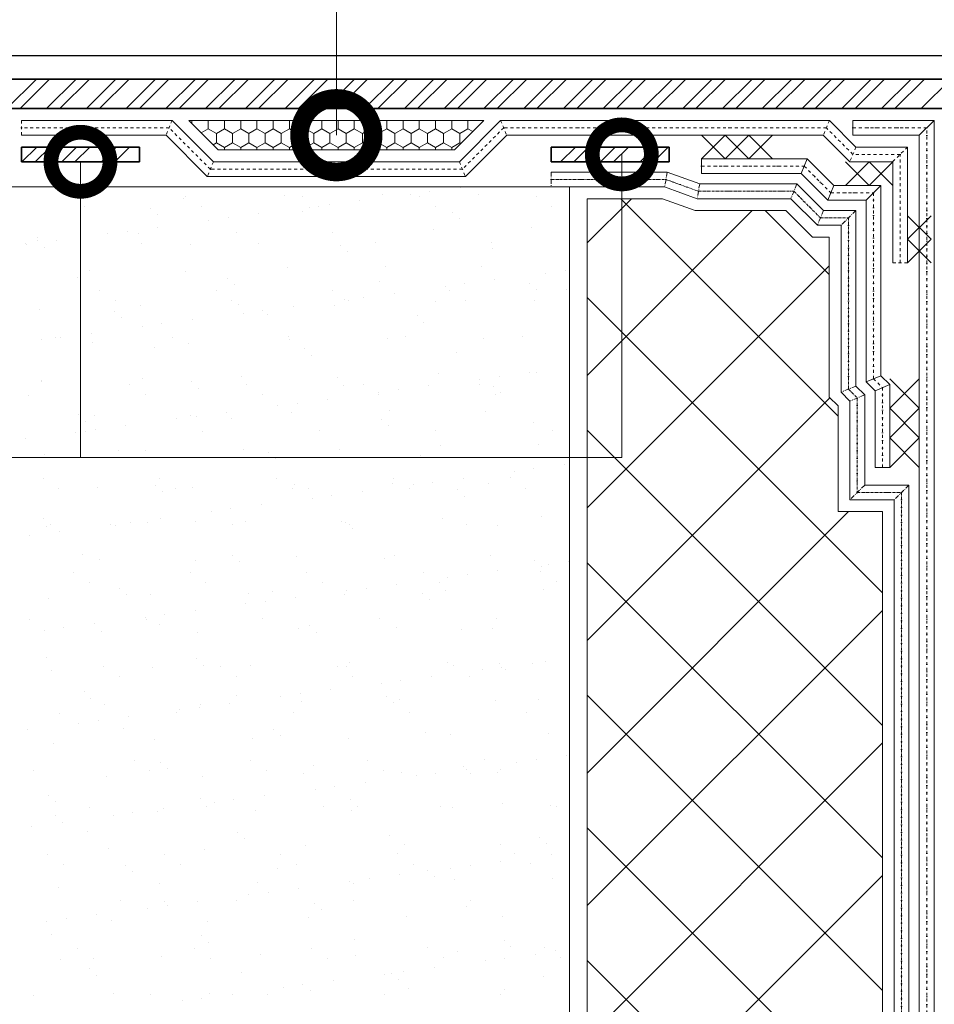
# Model space of a CAD drawing. Header units: millimetres. Extents: x 0 to 21000, y 0 to 14850.
# Tile 4 of 56: x 3654 to 5203, y 1669 to 3337. Entities that reach past the tile are written whole.
import ezdxf

# ---------------------------------------------------------------- set-up
doc = ezdxf.new("R2010")
doc.units = ezdxf.units.MM
for name, pattern in [('пунктирнаяX2', [12.7, 0, -12.7]), ('Штрих-пунктирная', [20, 7.5, -2, 1, -2, 7.5]), ('штриховая 50', [1, 0.5, -0.5])]:
    doc.linetypes.add(name, pattern=pattern)
doc.layers.add('TN-АННОТАЦИИ', color=7, linetype='Continuous', lineweight=20, true_color=0x000000)
doc.layers.add('Штрих Пена Монтажная', color=7, linetype='Continuous', lineweight=15, true_color=0xff7c1c)
for name, color, linetype, lineweight in [('TN-Геотекстиль иглопробивной', 252, 'Штрих-пунктирная', 9), ('TN-ГИДРОИЗОЛЯЦИЯ БИТУМАЯ нижняя', 173, 'Continuous', 9), ('TN-ГИДРОИЗОЛЯЦИЯ УСИЛЕНИЕ', 1, 'Continuous', 9), ('TN-МЕТАЛЛ КОНСТРУКЦИИ', 162, 'Continuous', 35)]:
    doc.layers.add(name, color=color, linetype=linetype, lineweight=lineweight)

msp = doc.modelspace()

# ---------------------------------------------------------------- linework, layer by layer
at = {"color": 7, "lineweight": 30, "ltscale": 3}
msp.add_line((2073.2, 3276.4), (7568.3, 3276.4), dxfattribs=at)
at = {"color": 7}
for p, q in [((4848.8, 3101.4), (4808.8, 3141.4)), ((4808.8, 3101.4), (4848.8, 3141.4)), ((4888.8, 3101.4), (4848.8, 3141.4)), ((4848.8, 3101.4), (4888.8, 3141.4)), ((4888.8, 3101.4), (4928.8, 3141.4)), ((4928.8, 3101.4), (4888.8, 3141.4)), ((5092.7, 3056.4), (5052.7, 3096.4)), ((5052.7, 3056.4), (5092.7, 3096.4)), ((5092.7, 3056.4), (5132.7, 3096.4)), ((5132.7, 3056.4), (5092.7, 3096.4)), ((5197.7, 2965.1), (5157.7, 3005.1)), ((5197.7, 3005.1), (5157.7, 2965.1)), ((5197.7, 2965.1), (5157.7, 2925.1)), ((5197.7, 2925.1), (5157.7, 2965.1)), ((5177.7, 2678.9), (5127.7, 2728.9)), ((5177.7, 2728.9), (5127.7, 2678.9)), ((5177.7, 2678.9), (5127.7, 2628.9)), ((5177.7, 2628.9), (5127.7, 2678.9)), ((5177.7, 2628.9), (5127.7, 2578.9)), ((5177.7, 2578.9), (5127.7, 2628.9))]:
    msp.add_line(p, q, dxfattribs=at)
at = {"color": 7, "lineweight": 15}
for p, q in [((4585.2, 3053.9), (3628.8, 3053.9)), ((4585.2, 904.2), (4585.2, 3053.9))]:
    msp.add_line(p, q, dxfattribs=at)
at = {"color": 7, "linetype": 'Continuous', "lineweight": 9, "transparency": 33554687}
for p, q in [((4400.4, 3053), (4400.4, 3053)), ((3737.4, 3036.9), (3737.4, 3036.9)), ((3935.1, 3037.2), (3935.1, 3037.2)), ((4102.7, 3039.6), (4102.7, 3039.6)), ((4132.9, 3037.6), (4132.9, 3037.6)), ((4268.9, 3041.7), (4268.9, 3041.7)), ((4315.7, 3041.8), (4315.7, 3041.8)), ((4330.6, 3037.9), (4330.6, 3037.9)), ((4348.8, 3046.2), (4348.8, 3046.2)), ((4431.4, 3041), (4431.4, 3041)), ((4528.4, 3038.3), (4528.4, 3038.3)), ((3764.2, 3019.8), (3764.2, 3019.8)), ((3768.8, 3034.2), (3768.8, 3034.2)), ((3931.2, 3033.4), (3931.2, 3033.4)), ((3961.9, 3020.2), (3961.9, 3020.2)), ((4144.8, 3019.3), (4144.8, 3019.3)), ((4159.7, 3020.5), (4159.7, 3020.5)), ((4177.8, 3023.7), (4177.8, 3023.7)), ((4229.5, 3030.5), (4229.5, 3030.5)), ((4357.4, 3020.9), (4357.4, 3020.9)), ((4555.2, 3021.2), (4555.2, 3021.2)), ((3875.6, 3018), (3875.6, 3018)), ((3887.3, 3007.3), (3887.3, 3007.3)), ((4058.5, 3008), (4058.5, 3008)), ((4133.5, 3012.4), (4133.5, 3012.4)), ((4387.6, 3010.2), (4387.6, 3010.2)), ((3887.6, 2985.5), (3887.6, 2985.5)), ((3973.9, 2996.8), (3973.9, 2996.8)), ((4006.9, 3001.2), (4006.9, 3001.2)), ((4399.3, 2999.5), (4399.3, 2999.5)), ((3683.1, 2968.5), (3683.1, 2968.5)), ((3802.9, 2974.3), (3802.9, 2974.3)), ((3836, 2978.7), (3836, 2978.7)), ((3854.6, 2974.7), (3854.6, 2974.7)), ((4020.9, 2976.8), (4020.9, 2976.8)), ((4183.3, 2976), (4183.3, 2976)), ((4354.8, 2982.2), (4354.8, 2982.2)), ((4521, 2984.3), (4521, 2984.3)), ((3662.8, 2958), (3662.8, 2958)), ((3665.1, 2956.2), (3665.1, 2956.2)), ((3684.7, 2962.3), (3684.7, 2962.3)), ((3696.5, 2951.5), (3696.5, 2951.5)), ((3716.7, 2963), (3716.7, 2963)), ((3860.6, 2958.4), (3860.6, 2958.4)), ((3942.6, 2956.6), (3942.6, 2956.6)), ((4058.3, 2958.8), (4058.3, 2958.8)), ((4196.7, 2954.5), (4196.7, 2954.5)), ((4256.1, 2959.1), (4256.1, 2959.1)), ((4453.8, 2959.5), (4453.8, 2959.5)), ((4208.4, 2943.7), (4208.4, 2943.7)), ((4454.5, 2948.8), (4454.5, 2948.8)), ((4272.9, 2919.4), (4272.9, 2919.4)), ((4435.4, 2918.6), (4435.4, 2918.6)), ((3772.8, 2911.9), (3772.8, 2911.9)), ((3935.2, 2911.1), (3935.2, 2911.1)), ((4106.7, 2917.3), (4106.7, 2917.3)), ((4545.2, 2907.6), (4545.2, 2907.6)), ((4578.2, 2912), (4578.2, 2912)), ((3751.7, 2900.9), (3751.7, 2900.9)), ((4005.8, 2898.7), (4005.8, 2898.7)), ((4017.5, 2888), (4017.5, 2888)), ((4263.6, 2893.1), (4263.6, 2893.1)), ((4374.3, 2885.1), (4374.3, 2885.1)), ((4407.3, 2889.5), (4407.3, 2889.5)), ((4458.9, 2896.3), (4458.9, 2896.3)), ((4517.7, 2890.9), (4517.7, 2890.9)), ((3788.7, 2877.9), (3788.7, 2877.9)), ((3986.4, 2878.2), (3986.4, 2878.2)), ((4184.2, 2878.6), (4184.2, 2878.6)), ((4288, 2873.8), (4288, 2873.8)), ((4381.9, 2878.9), (4381.9, 2878.9)), ((4529.4, 2880.2), (4529.4, 2880.2)), ((4579.7, 2879.3), (4579.7, 2879.3)), ((3815.5, 2860.8), (3815.5, 2860.8)), ((3858.6, 2852.3), (3858.6, 2852.3)), ((4013.2, 2861.2), (4013.2, 2861.2)), ((4024.9, 2854.5), (4024.9, 2854.5)), ((4187.3, 2853.7), (4187.3, 2853.7)), ((4203.3, 2862.6), (4203.3, 2862.6)), ((4211, 2861.5), (4211, 2861.5)), ((4236.4, 2867), (4236.4, 2867)), ((4358.8, 2859.9), (4358.8, 2859.9)), ((4408.7, 2861.9), (4408.7, 2861.9)), ((4525, 2862), (4525, 2862)), ((3687.1, 2846.2), (3687.1, 2846.2)), ((3814.9, 2843), (3814.9, 2843)), ((4032.4, 2840.1), (4032.4, 2840.1)), ((4065.5, 2844.5), (4065.5, 2844.5)), ((4072.7, 2837.4), (4072.7, 2837.4)), ((4117.1, 2851.3), (4117.1, 2851.3)), ((4326.8, 2835.2), (4326.8, 2835.2)), ((3826.6, 2832.3), (3826.6, 2832.3)), ((3894.5, 2822), (3894.5, 2822)), ((3946.2, 2828.8), (3946.2, 2828.8)), ((4338.5, 2824.5), (4338.5, 2824.5)), ((4584.7, 2829.6), (4584.7, 2829.6)), ((3775.2, 2806.3), (3775.2, 2806.3)), ((3861.5, 2817.6), (3861.5, 2817.6)), ((3690.6, 2795.1), (3690.6, 2795.1)), ((3714.1, 2799), (3714.1, 2799)), ((3723.6, 2799.5), (3723.6, 2799.5)), ((3776.8, 2789.5), (3776.8, 2789.5)), ((3911.9, 2799.4), (3911.9, 2799.4)), ((3939.2, 2788.7), (3939.2, 2788.7)), ((4109.6, 2799.7), (4109.6, 2799.7)), ((4110.7, 2794.9), (4110.7, 2794.9)), ((4276.9, 2797), (4276.9, 2797)), ((4307.4, 2800.1), (4307.4, 2800.1)), ((4439.4, 2796.3), (4439.4, 2796.3)), ((4505.1, 2800.5), (4505.1, 2800.5)), ((3881.8, 2781.6), (3881.8, 2781.6)), ((4135.9, 2779.5), (4135.9, 2779.5)), ((4147.6, 2768.7), (4147.6, 2768.7)), ((4393.8, 2773.8), (4393.8, 2773.8)), ((4362.8, 2737.5), (4362.8, 2737.5)), ((4517.5, 2739.6), (4517.5, 2739.6)), ((4529, 2739.6), (4529, 2739.6)), ((3691, 2725.9), (3691, 2725.9)), ((3691.1, 2723.8), (3691.1, 2723.8)), ((3840, 2718.8), (3840, 2718.8)), ((3862.6, 2730), (3862.6, 2730)), ((3945.1, 2723.7), (3945.1, 2723.7)), ((4028.9, 2732.1), (4028.9, 2732.1)), ((4037.7, 2719.2), (4037.7, 2719.2)), ((4191.3, 2731.3), (4191.3, 2731.3)), ((4202.9, 2718.1), (4202.9, 2718.1)), ((4235.5, 2719.6), (4235.5, 2719.6)), ((4432.8, 2728.4), (4432.8, 2728.4)), ((4433.2, 2719.9), (4433.2, 2719.9)), ((4465.9, 2732.8), (4465.9, 2732.8)), ((3669, 2701.4), (3669, 2701.4)), ((3866.7, 2701.8), (3866.7, 2701.8)), ((3956.8, 2713), (3956.8, 2713)), ((4064.5, 2702.1), (4064.5, 2702.1)), ((4261.9, 2705.9), (4261.9, 2705.9)), ((4262.2, 2702.5), (4262.2, 2702.5)), ((4294.9, 2710.3), (4294.9, 2710.3)), ((4346.6, 2717.1), (4346.6, 2717.1)), ((4457, 2715.9), (4457, 2715.9)), ((4460, 2702.9), (4460, 2702.9)), ((4468.7, 2705.2), (4468.7, 2705.2)), ((4124, 2687.8), (4124, 2687.8)), ((4175.6, 2694.6), (4175.6, 2694.6)), ((4004.7, 2672.1), (4004.7, 2672.1)), ((4091, 2683.4), (4091, 2683.4)), ((4114.7, 2672.6), (4114.7, 2672.6)), ((4280.9, 2674.7), (4280.9, 2674.7)), ((4443.4, 2673.9), (4443.4, 2673.9)), ((3754.2, 2668), (3754.2, 2668)), ((3765.9, 2657.3), (3765.9, 2657.3)), ((3780.8, 2667.2), (3780.8, 2667.2)), ((3920, 2660.9), (3920, 2660.9)), ((3943.2, 2666.4), (3943.2, 2666.4)), ((3953.1, 2665.3), (3953.1, 2665.3)), ((4012, 2662.4), (4012, 2662.4)), ((4266.1, 2660.2), (4266.1, 2660.2)), ((4523.9, 2654.6), (4523.9, 2654.6)), ((3749.1, 2638.4), (3749.1, 2638.4)), ((3765.4, 2640), (3765.4, 2640)), ((3782.2, 2642.8), (3782.2, 2642.8)), ((3833.8, 2649.6), (3833.8, 2649.6)), ((3963.1, 2640.4), (3963.1, 2640.4)), ((4160.9, 2640.7), (4160.9, 2640.7)), ((4277.8, 2649.5), (4277.8, 2649.5)), ((4358.6, 2641.1), (4358.6, 2641.1)), ((4556.4, 2641.4), (4556.4, 2641.4)), ((3662.9, 2627.1), (3662.9, 2627.1)), ((3695.1, 2601.4), (3695.1, 2601.4)), ((3821.1, 2606.7), (3821.1, 2606.7)), ((3866.6, 2607.6), (3866.6, 2607.6)), ((4032.9, 2609.7), (4032.9, 2609.7)), ((4075.2, 2604.5), (4075.2, 2604.5)), ((4195.3, 2609), (4195.3, 2609)), ((4366.8, 2615.1), (4366.8, 2615.1)), ((4533, 2617.3), (4533, 2617.3)), ((4086.9, 2593.7), (4086.9, 2593.7)), ((4333, 2598.9), (4333, 2598.9)), ((4491.4, 2571.7), (4491.4, 2571.7)), ((4524.4, 2576.1), (4524.4, 2576.1)), ((4576, 2582.9), (4576, 2582.9)), ((3693.5, 2559.5), (3693.5, 2559.5)), ((3891.3, 2559.8), (3891.3, 2559.8)), ((4089, 2560.2), (4089, 2560.2)), ((4284.9, 2552.3), (4284.9, 2552.3)), ((4286.8, 2560.6), (4286.8, 2560.6)), ((4353.5, 2553.6), (4353.5, 2553.6)), ((4405.1, 2560.4), (4405.1, 2560.4)), ((4447.4, 2551.5), (4447.4, 2551.5)), ((4484.5, 2560.9), (4484.5, 2560.9)), ((3720.3, 2542.4), (3720.3, 2542.4)), ((3784.8, 2544.8), (3784.8, 2544.8)), ((3884.3, 2548.7), (3884.3, 2548.7)), ((3896, 2538), (3896, 2538)), ((3918, 2542.8), (3918, 2542.8)), ((3947.2, 2544), (3947.2, 2544)), ((4115.8, 2543.1), (4115.8, 2543.1)), ((4118.7, 2550.2), (4118.7, 2550.2)), ((4142.2, 2543.1), (4142.2, 2543.1)), ((4234.2, 2537.9), (4234.2, 2537.9)), ((4313.5, 2543.5), (4313.5, 2543.5)), ((4320.4, 2549.2), (4320.4, 2549.2)), ((4396.2, 2540.9), (4396.2, 2540.9)), ((4511.3, 2543.9), (4511.3, 2543.9)), ((4149.5, 2526.7), (4149.5, 2526.7)), ((4182.6, 2531.1), (4182.6, 2531.1)), ((4407.9, 2530.2), (4407.9, 2530.2)), ((3978.6, 2504.2), (3978.6, 2504.2)), ((4011.6, 2508.6), (4011.6, 2508.6)), ((4063.3, 2515.4), (4063.3, 2515.4)), ((3693.4, 2493), (3693.4, 2493)), ((3840.7, 2486.1), (3840.7, 2486.1)), ((3870.6, 2485.3), (3870.6, 2485.3)), ((3892.3, 2492.9), (3892.3, 2492.9)), ((3951.3, 2487.4), (3951.3, 2487.4)), ((4036.9, 2487.4), (4036.9, 2487.4)), ((4199.3, 2486.6), (4199.3, 2486.6)), ((4205.4, 2485.2), (4205.4, 2485.2)), ((4370.8, 2492.8), (4370.8, 2492.8)), ((4537, 2494.9), (4537, 2494.9)), ((3699.1, 2479.1), (3699.1, 2479.1)), ((3705.1, 2482.3), (3705.1, 2482.3)), ((3721.4, 2470.4), (3721.4, 2470.4)), ((3807.6, 2481.7), (3807.6, 2481.7)), ((3816.7, 2481), (3816.7, 2481)), ((4014.4, 2481.4), (4014.4, 2481.4)), ((4212.2, 2481.7), (4212.2, 2481.7)), ((4217.1, 2474.5), (4217.1, 2474.5)), ((4409.9, 2482.1), (4409.9, 2482.1)), ((4463.2, 2479.6), (4463.2, 2479.6)), ((3669.8, 2463.6), (3669.8, 2463.6)), ((3760.4, 2431.7), (3760.4, 2431.7)), ((3788.8, 2422.5), (3788.8, 2422.5)), ((3951.2, 2421.7), (3951.2, 2421.7)), ((4014.5, 2429.5), (4014.5, 2429.5)), ((4026.2, 2418.7), (4026.2, 2418.7)), ((4122.7, 2427.9), (4122.7, 2427.9)), ((4272.3, 2423.9), (4272.3, 2423.9)), ((4288.9, 2430), (4288.9, 2430)), ((4451.4, 2429.2), (4451.4, 2429.2)), ((4526.4, 2421.7), (4526.4, 2421.7)), ((4583, 2419.4), (4583, 2419.4)), ((4338, 2401.5), (4338, 2401.5)), ((4463.7, 2403.7), (4463.7, 2403.7)), ((4535.8, 2401.9), (4535.8, 2401.9)), ((4538.1, 2411), (4538.1, 2411)), ((4549.9, 2415), (4549.9, 2415)), ((3744.8, 2400.5), (3744.8, 2400.5)), ((3942.5, 2400.8), (3942.5, 2400.8)), ((4140.3, 2401.2), (4140.3, 2401.2)), ((4379, 2392.5), (4379, 2392.5)), ((4412, 2396.9), (4412, 2396.9)), ((4562.6, 2384.8), (4562.6, 2384.8)), ((3771.6, 2383.4), (3771.6, 2383.4)), ((3823.6, 2373.7), (3823.6, 2373.7)), ((3969.3, 2383.8), (3969.3, 2383.8)), ((4081.4, 2368.1), (4081.4, 2368.1)), ((4167.1, 2384.1), (4167.1, 2384.1)), ((4208, 2370), (4208, 2370)), ((4241.1, 2374.4), (4241.1, 2374.4)), ((4292.7, 2381.2), (4292.7, 2381.2)), ((4364.8, 2384.5), (4364.8, 2384.5)), ((4374.8, 2370.4), (4374.8, 2370.4)), ((4541, 2372.6), (4541, 2372.6)), ((3703.1, 2356.7), (3703.1, 2356.7)), ((3835.3, 2363), (3835.3, 2363)), ((3874.6, 2362.9), (3874.6, 2362.9)), ((4040.9, 2365), (4040.9, 2365)), ((4070.2, 2351.9), (4070.2, 2351.9)), ((4121.8, 2358.7), (4121.8, 2358.7)), ((4203.3, 2364.3), (4203.3, 2364.3)), ((4335.5, 2365.9), (4335.5, 2365.9)), ((4347.2, 2355.2), (4347.2, 2355.2)), ((3950.9, 2336.2), (3950.9, 2336.2)), ((4037.1, 2347.5), (4037.1, 2347.5)), ((3670.2, 2321.6), (3670.2, 2321.6)), ((3866.2, 2325), (3866.2, 2325)), ((3868, 2322), (3868, 2322)), ((3899.2, 2329.4), (3899.2, 2329.4)), ((4065.7, 2322.3), (4065.7, 2322.3)), ((4263.5, 2322.7), (4263.5, 2322.7)), ((4461.2, 2323.1), (4461.2, 2323.1)), ((3695.3, 2302.5), (3695.3, 2302.5)), ((3728.3, 2306.9), (3728.3, 2306.9)), ((3779.9, 2313.7), (3779.9, 2313.7)), ((3890.5, 2312.4), (3890.5, 2312.4)), ((4126.7, 2305.5), (4126.7, 2305.5)), ((4144.6, 2310.2), (4144.6, 2310.2)), ((4292.9, 2307.6), (4292.9, 2307.6)), ((4402.5, 2304.6), (4402.5, 2304.6)), ((4455.4, 2306.8), (4455.4, 2306.8)), ((3792.8, 2300.1), (3792.8, 2300.1)), ((3955.2, 2299.3), (3955.2, 2299.3)), ((4156.3, 2299.5), (4156.3, 2299.5)), ((3699.6, 2256.7), (3699.6, 2256.7)), ((3953.7, 2254.5), (3953.7, 2254.5)), ((3796.1, 2241.5), (3796.1, 2241.5)), ((3878.6, 2240.6), (3878.6, 2240.6)), ((3965.4, 2243.8), (3965.4, 2243.8)), ((3993.8, 2241.8), (3993.8, 2241.8)), ((4044.9, 2242.7), (4044.9, 2242.7)), ((4191.6, 2242.2), (4191.6, 2242.2)), ((4207.3, 2241.9), (4207.3, 2241.9)), ((4211.6, 2248.9), (4211.6, 2248.9)), ((4378.8, 2248.1), (4378.8, 2248.1)), ((4389.3, 2242.5), (4389.3, 2242.5)), ((4437.5, 2235.8), (4437.5, 2235.8)), ((4465.7, 2246.7), (4465.7, 2246.7)), ((4470.6, 2240.2), (4470.6, 2240.2)), ((4477.4, 2236), (4477.4, 2236)), ((4522.2, 2247), (4522.2, 2247)), ((4545, 2250.2), (4545, 2250.2)), ((3707.1, 2234.4), (3707.1, 2234.4)), ((3822.9, 2224.4), (3822.9, 2224.4)), ((4020.6, 2224.8), (4020.6, 2224.8)), ((4218.3, 2225.1), (4218.3, 2225.1)), ((4351.3, 2224.5), (4351.3, 2224.5)), ((4416.1, 2225.5), (4416.1, 2225.5)), ((4180.3, 2202), (4180.3, 2202)), ((4266.6, 2213.3), (4266.6, 2213.3)), ((4299.6, 2217.7), (4299.6, 2217.7)), ((3762.8, 2198.7), (3762.8, 2198.7)), ((3774.5, 2188), (3774.5, 2188)), ((4020.7, 2193.1), (4020.7, 2193.1)), ((4095.7, 2190.8), (4095.7, 2190.8)), ((4128.7, 2195.2), (4128.7, 2195.2)), ((4274.8, 2191), (4274.8, 2191)), ((4296.9, 2185.3), (4296.9, 2185.3)), ((4459.4, 2184.5), (4459.4, 2184.5)), ((4532.6, 2185.3), (4532.6, 2185.3)), ((3796.8, 2177.7), (3796.8, 2177.7)), ((3924.7, 2168.3), (3924.7, 2168.3)), ((3957.8, 2172.7), (3957.8, 2172.7)), ((3959.2, 2177), (3959.2, 2177)), ((4009.4, 2179.5), (4009.4, 2179.5)), ((4130.7, 2183.1), (4130.7, 2183.1)), ((4286.5, 2180.2), (4286.5, 2180.2)), ((3721.5, 2162.6), (3721.5, 2162.6)), ((3838.5, 2157), (3838.5, 2157)), ((3919.3, 2163), (3919.3, 2163)), ((4117, 2163.3), (4117, 2163.3)), ((4314.7, 2163.7), (4314.7, 2163.7)), ((4512.5, 2164.1), (4512.5, 2164.1)), ((3667.6, 2134.5), (3667.6, 2134.5)), ((3753.8, 2145.8), (3753.8, 2145.8)), ((3786.9, 2150.2), (3786.9, 2150.2)), ((3829.8, 2137.4), (3829.8, 2137.4)), ((4083.9, 2135.2), (4083.9, 2135.2)), ((3882.6, 2118.2), (3882.6, 2118.2)), ((4048.9, 2120.3), (4048.9, 2120.3)), ((4095.6, 2124.5), (4095.6, 2124.5)), ((4211.3, 2119.6), (4211.3, 2119.6)), ((4341.7, 2129.6), (4341.7, 2129.6)), ((4382.8, 2125.7), (4382.8, 2125.7)), ((4549, 2127.9), (4549, 2127.9)), ((3711.1, 2112), (3711.1, 2112)), ((4580.7, 2090.3), (4580.7, 2090.3)), ((3847.4, 2082.4), (3847.4, 2082.4)), ((3893, 2079.5), (3893, 2079.5)), ((3904.7, 2068.8), (3904.7, 2068.8)), ((4045.1, 2082.8), (4045.1, 2082.8)), ((4150.8, 2073.9), (4150.8, 2073.9)), ((4242.9, 2083.2), (4242.9, 2083.2)), ((4404.9, 2071.7), (4404.9, 2071.7)), ((4409.8, 2067.8), (4409.8, 2067.8)), ((4440.6, 2083.5), (4440.6, 2083.5)), ((4496.1, 2079.1), (4496.1, 2079.1)), ((4529.1, 2083.5), (4529.1, 2083.5)), ((3676.4, 2065), (3676.4, 2065)), ((3800.8, 2055.4), (3800.8, 2055.4)), ((3874.1, 2065.4), (3874.1, 2065.4)), ((3963.2, 2054.6), (3963.2, 2054.6)), ((4071.9, 2065.7), (4071.9, 2065.7)), ((4134.7, 2060.8), (4134.7, 2060.8)), ((4269.6, 2066.1), (4269.6, 2066.1)), ((4300.9, 2062.9), (4300.9, 2062.9)), ((4325.1, 2056.6), (4325.1, 2056.6)), ((4358.2, 2061), (4358.2, 2061)), ((4416.6, 2061), (4416.6, 2061)), ((4463.4, 2062.1), (4463.4, 2062.1)), ((4467.4, 2066.5), (4467.4, 2066.5)), ((4187.3, 2038.5), (4187.3, 2038.5)), ((4238.9, 2045.3), (4238.9, 2045.3)), ((3702.1, 2023.8), (3702.1, 2023.8)), ((3959.9, 2018.1), (3959.9, 2018.1)), ((4068, 2022.8), (4068, 2022.8)), ((4154.2, 2034.1), (4154.2, 2034.1)), ((3713.8, 2013), (3713.8, 2013)), ((3772.8, 2003.6), (3772.8, 2003.6)), ((3970.5, 2004), (3970.5, 2004)), ((3983.3, 2011.6), (3983.3, 2011.6)), ((4016.3, 2016), (4016.3, 2016)), ((4168.3, 2004.3), (4168.3, 2004.3)), ((4214, 2016), (4214, 2016)), ((4225.7, 2005.2), (4225.7, 2005.2)), ((4366, 2004.7), (4366, 2004.7)), ((4386.8, 2003.4), (4386.8, 2003.4)), ((4471.9, 2010.3), (4471.9, 2010.3)), ((4553, 2005.5), (4553, 2005.5)), ((4563.8, 2005), (4563.8, 2005)), ((3715.1, 1989.7), (3715.1, 1989.7)), ((3812.4, 1989.1), (3812.4, 1989.1)), ((3845.4, 1993.5), (3845.4, 1993.5)), ((3886.6, 1995.9), (3886.6, 1995.9)), ((3897, 2000.3), (3897, 2000.3)), ((4052.9, 1998), (4052.9, 1998)), ((4215.3, 1997.2), (4215.3, 1997.2)), ((3674.5, 1971), (3674.5, 1971)), ((3726.1, 1977.8), (3726.1, 1977.8)), ((3769, 1962.4), (3769, 1962.4)), ((4023.1, 1960.2), (4023.1, 1960.2)), ((4281, 1954.6), (4281, 1954.6)), ((4535.1, 1952.4), (4535.1, 1952.4)), ((4034.8, 1949.5), (4034.8, 1949.5)), ((4138.7, 1938.4), (4138.7, 1938.4)), ((4304.9, 1940.6), (4304.9, 1940.6)), ((4467.4, 1939.8), (4467.4, 1939.8)), ((4546.8, 1941.7), (4546.8, 1941.7)), ((3700.9, 1923.1), (3700.9, 1923.1)), ((3804.8, 1933), (3804.8, 1933)), ((3898.6, 1923.4), (3898.6, 1923.4)), ((3967.2, 1932.3), (3967.2, 1932.3)), ((4096.4, 1923.8), (4096.4, 1923.8)), ((4294.1, 1924.1), (4294.1, 1924.1)), ((4491.9, 1924.5), (4491.9, 1924.5)), ((4554.6, 1922.4), (4554.6, 1922.4)), ((3727.7, 1906), (3727.7, 1906)), ((3832.3, 1904.5), (3832.3, 1904.5)), ((3925.4, 1906.4), (3925.4, 1906.4)), ((4123.2, 1906.7), (4123.2, 1906.7)), ((4320.9, 1907.1), (4320.9, 1907.1)), ((4416.7, 1904.3), (4416.7, 1904.3)), ((4468.4, 1911.1), (4468.4, 1911.1)), ((4518.7, 1907.4), (4518.7, 1907.4)), ((3844, 1893.8), (3844, 1893.8)), ((4090.1, 1898.9), (4090.1, 1898.9)), ((4297.4, 1888.6), (4297.4, 1888.6)), ((4344.2, 1896.7), (4344.2, 1896.7)), ((4355.9, 1886), (4355.9, 1886)), ((4383.7, 1899.9), (4383.7, 1899.9)), ((3890.6, 1873.5), (3890.6, 1873.5)), ((4056.9, 1875.6), (4056.9, 1875.6)), ((4212.8, 1877.4), (4212.8, 1877.4)), ((4219.3, 1874.8), (4219.3, 1874.8)), ((4245.8, 1881.8), (4245.8, 1881.8)), ((4390.8, 1881), (4390.8, 1881)), ((4557, 1883.1), (4557, 1883.1)), ((3719.1, 1867.3), (3719.1, 1867.3)), ((4041.8, 1854.9), (4041.8, 1854.9)), ((4074.9, 1859.3), (4074.9, 1859.3)), ((4126.5, 1866.1), (4126.5, 1866.1)), ((3824.1, 1844.6), (3824.1, 1844.6)), ((3899.2, 1843.1), (3899.2, 1843.1)), ((3904, 1836.8), (3904, 1836.8)), ((3955.6, 1843.6), (3955.6, 1843.6)), ((4021.8, 1845), (4021.8, 1845)), ((4153.3, 1841), (4153.3, 1841)), ((4219.6, 1845.3), (4219.6, 1845.3)), ((4411.1, 1835.3), (4411.1, 1835.3)), ((4417.3, 1845.7), (4417.3, 1845.7)), ((3784.7, 1821), (3784.7, 1821)), ((3870.9, 1832.4), (3870.9, 1832.4)), ((4165, 1830.2), (4165, 1830.2)), ((4308.9, 1818.2), (4308.9, 1818.2)), ((3700, 1809.9), (3700, 1809.9)), ((3733, 1814.3), (3733, 1814.3)), ((3808.8, 1810.7), (3808.8, 1810.7)), ((3971.2, 1809.9), (3971.2, 1809.9)), ((4142.7, 1816.1), (4142.7, 1816.1)), ((4471.4, 1817.4), (4471.4, 1817.4)), ((3708.3, 1787.4), (3708.3, 1787.4)), ((3962.4, 1785.2), (3962.4, 1785.2)), ((3974.1, 1774.5), (3974.1, 1774.5)), ((4220.2, 1779.6), (4220.2, 1779.6)), ((4474.3, 1777.4), (4474.3, 1777.4)), ((3752.2, 1764.1), (3752.2, 1764.1)), ((3894.6, 1751.2), (3894.6, 1751.2)), ((3949.9, 1764.4), (3949.9, 1764.4)), ((4060.9, 1753.3), (4060.9, 1753.3)), ((4147.7, 1764.8), (4147.7, 1764.8)), ((4223.3, 1752.5), (4223.3, 1752.5)), ((4345.4, 1765.1), (4345.4, 1765.1)), ((4394.8, 1758.7), (4394.8, 1758.7)), ((4486, 1766.7), (4486, 1766.7)), ((4526.9, 1754.4), (4526.9, 1754.4)), ((4543.2, 1765.5), (4543.2, 1765.5)), ((4561, 1760.8), (4561, 1760.8)), ((3723.1, 1745), (3723.1, 1745)), ((3779, 1747), (3779, 1747)), ((3976.7, 1747.4), (3976.7, 1747.4)), ((4174.5, 1747.7), (4174.5, 1747.7)), ((4372.2, 1748.1), (4372.2, 1748.1)), ((4442.2, 1743.2), (4442.2, 1743.2)), ((4475.3, 1747.6), (4475.3, 1747.6)), ((4569.9, 1748.4), (4569.9, 1748.4)), ((3771.5, 1729.5), (3771.5, 1729.5)), ((3783.2, 1718.8), (3783.2, 1718.8)), ((4029.4, 1723.9), (4029.4, 1723.9)), ((4271.3, 1720.7), (4271.3, 1720.7)), ((4283.4, 1721.7), (4283.4, 1721.7)), ((4304.4, 1725.1), (4304.4, 1725.1)), ((4356, 1731.9), (4356, 1731.9)), ((4133.4, 1702.6), (4133.4, 1702.6)), ((4185.1, 1709.4), (4185.1, 1709.4)), ((4295.1, 1711), (4295.1, 1711)), ((4541.3, 1716.1), (4541.3, 1716.1)), ((3677.6, 1685.2), (3677.6, 1685.2)), ((3812.8, 1688.3), (3812.8, 1688.3)), ((3875.4, 1685.6), (3875.4, 1685.6)), ((3975.2, 1687.6), (3975.2, 1687.6)), ((4014.1, 1686.8), (4014.1, 1686.8)), ((4073.1, 1685.9), (4073.1, 1685.9)), ((4100.4, 1698.2), (4100.4, 1698.2)), ((4146.7, 1693.7), (4146.7, 1693.7)), ((4270.9, 1686.3), (4270.9, 1686.3)), ((4312.9, 1695.9), (4312.9, 1695.9)), ((4468.6, 1686.7), (4468.6, 1686.7)), ((4475.4, 1695.1), (4475.4, 1695.1)), ((3929.5, 1675.7), (3929.5, 1675.7)), ((3962.5, 1680.1), (3962.5, 1680.1))]:
    msp.add_line(p, q, dxfattribs=at)
at = {"color": 7, "lineweight": 20}
for p, q in [((4615.2, 3033.9), (4615.2, 904.2)), ((4742.8, 3033.9), (4615.2, 3033.9)), ((4797.8, 3013.9), (4742.8, 3033.9)), ((4951.7, 3013.9), (4797.8, 3013.9)), ((4996.7, 2968.9), (4951.7, 3013.9)), ((5025.2, 2968.9), (4996.7, 2968.9)), ((5025.2, 2697.8), (5025.2, 2968.9)), ((5040.2, 2682.8), (5025.2, 2697.8)), ((5040.2, 2503.9), (5040.2, 2682.8)), ((5115.2, 2503.9), (5040.2, 2503.9)), ((5115.2, 904.2), (5115.2, 2503.9))]:
    msp.add_line(p, q, dxfattribs=at)
at = {"color": 7, "linetype": 'Continuous', "lineweight": 9, "transparency": 33554559}
for p, q in [((4615.2, 2959.2), (4689.9, 3033.9)), ((5040.2, 2665.8), (4672.2, 3033.9)), ((4615.2, 2734.7), (4894.4, 3013.9)), ((5025.2, 2905.3), (4916.7, 3013.9)), ((4615.2, 2510.2), (5025.2, 2920.2)), ((5115.2, 2366.3), (4615.2, 2866.3)), ((4615.2, 2285.6), (5026.3, 2696.7)), ((5115.2, 2141.8), (4615.2, 2641.8)), ((4615.2, 2061.1), (5057.9, 2503.9)), ((5115.2, 1917.3), (4615.2, 2417.3)), ((4615.2, 1836.6), (5115.2, 2336.6)), ((5115.2, 1692.8), (4615.2, 2192.8)), ((4615.2, 1612.1), (5115.2, 2112.1)), ((5115.2, 1468.3), (4615.2, 1968.3)), ((4615.2, 1387.6), (5115.2, 1887.6)), ((5115.2, 1243.8), (4615.2, 1743.8))]:
    msp.add_line(p, q, dxfattribs=at)
at = {"color": 7, "linetype": 'ByBlock'}
for points, const_width in [([(4190.2, 3157, 1), (4190.2, 3125.8, 1)], 125), ([(4673.7, 3096.4, 1), (4673.7, 3121.4, 1)], 100), ([(3756.7, 3083.9, 1), (3756.7, 3108.9, 1)], 100)]:
    msp.add_lwpolyline(points, format="xyb", close=True, dxfattribs=dict(at, const_width=const_width))
at = {"layer": 'TN-АННОТАЦИИ', "color": 7}
for p, q in [((4190.2, 3141.4), (4190.2, 3645.7)), ((4673.7, 3108.9), (4673.7, 2595.7)), ((3756.7, 3096.4), (3756.7, 2595.7)), ((4673.7, 2595.7), (1862.6, 2595.7)), ((3756.7, 2595.7), (1862.6, 2595.7))]:
    msp.add_line(p, q, dxfattribs=at)
at = {"layer": 'TN-Геотекстиль иглопробивной', "color": 7}
for p, q in [((4553.8, 3078.9), (4553.8, 3053.9)), ((4750.8, 3078.9), (4746.3, 3053.9)), ((4805.8, 3058.9), (4801.3, 3033.9)), ((4970.4, 3058.9), (4960, 3033.9)), ((5015.4, 3013.9), (5005, 2988.9)), ((5070.2, 3013.9), (5045.2, 2988.9)), ((5070.2, 2716.5), (5045.2, 2706.1)), ((5085.2, 2701.5), (5060.2, 2691.1)), ((5085.2, 2548.9), (5060.2, 2523.9)), ((5160.2, 2548.9), (5135.2, 2523.9))]:
    msp.add_line(p, q, dxfattribs=at)
at = {"layer": 'TN-Геотекстиль иглопробивной', "color": 7, "linetype": 'Continuous'}
for p, q in [((4553.8, 3078.9), (4750.8, 3078.9)), ((4750.8, 3078.9), (4805.8, 3058.9)), ((4553.8, 3053.9), (4746.3, 3053.9)), ((4746.3, 3053.9), (4801.3, 3033.9)), ((4805.8, 3058.9), (4970.4, 3058.9)), ((4970.4, 3058.9), (5015.4, 3013.9)), ((4801.3, 3033.9), (4960, 3033.9)), ((4960, 3033.9), (5005, 2988.9)), ((5015.4, 3013.9), (5070.2, 3013.9)), ((5070.2, 3013.9), (5070.2, 2716.5)), ((5005, 2988.9), (5045.2, 2988.9)), ((5045.2, 2988.9), (5045.2, 2706.1)), ((5045.2, 2706.1), (5060.2, 2691.1)), ((5070.2, 2716.5), (5085.2, 2701.5)), ((5085.2, 2701.5), (5085.2, 2548.9)), ((5060.2, 2691.1), (5060.2, 2523.9)), ((5085.2, 2548.9), (5160.2, 2548.9)), ((5160.2, 2548.9), (5160.2, 904.2)), ((5060.2, 2523.9), (5135.2, 2523.9)), ((5135.2, 2523.9), (5135.2, 904.2))]:
    msp.add_line(p, q, dxfattribs=at)
at = {"layer": 'TN-Геотекстиль иглопробивной', "color": 7, "linetype": 'пунктирнаяX2'}
for p, q in [((4553.8, 3066.4), (4748.5, 3066.4)), ((4748.5, 3066.4), (4803.5, 3046.4)), ((4803.5, 3046.4), (4965.2, 3046.4)), ((4965.2, 3046.4), (5010.2, 3001.4)), ((5010.2, 3001.4), (5057.7, 3001.4)), ((5057.7, 3001.4), (5057.7, 2711.3)), ((5057.7, 2711.3), (5072.7, 2696.3)), ((5072.7, 2696.3), (5072.7, 2536.4)), ((5072.7, 2536.4), (5147.7, 2536.4)), ((5147.7, 2536.4), (5147.7, 904.2))]:
    msp.add_line(p, q, dxfattribs=at)
at = {"layer": 'TN-Геотекстиль иглопробивной', "color": 7, "linetype": 'Штрих-пунктирная', "ltscale": 0.6}
for p, q in [((4553.8, 3066.4), (4748.5, 3066.4)), ((4748.5, 3066.4), (4803.5, 3046.4)), ((4803.5, 3046.4), (4965.2, 3046.4)), ((4965.2, 3046.4), (5010.2, 3001.4)), ((5010.2, 3001.4), (5057.7, 3001.4)), ((5057.7, 3001.4), (5057.7, 2711.3)), ((5057.7, 2711.3), (5072.7, 2696.3)), ((5072.7, 2696.3), (5072.7, 2536.4)), ((5072.7, 2536.4), (5147.7, 2536.4)), ((5147.7, 2536.4), (5147.7, 904.2))]:
    msp.add_line(p, q, dxfattribs=at)
at = {"layer": 'TN-ГИДРОИЗОЛЯЦИЯ БИТУМАЯ нижняя', "color": 7}
for p, q in [((5065.2, 3166.4), (5065.2, 3141.4)), ((5202.7, 3166.4), (5177.7, 3141.4))]:
    msp.add_line(p, q, dxfattribs=at)
at = {"layer": 'TN-ГИДРОИЗОЛЯЦИЯ БИТУМАЯ нижняя', "color": 7, "linetype": 'Continuous'}
for p, q in [((5065.2, 3166.4), (5202.7, 3166.4)), ((5202.7, 3166.4), (5202.7, 904.2)), ((5065.2, 3141.4), (5177.7, 3141.4)), ((5177.7, 3141.4), (5177.7, 904.2))]:
    msp.add_line(p, q, dxfattribs=at)
at = {"layer": 'TN-ГИДРОИЗОЛЯЦИЯ БИТУМАЯ нижняя', "color": 7, "linetype": 'штриховая 50', "ltscale": 10}
for p, q in [((5190.2, 3153.9), (5065.2, 3153.9)), ((5190.2, 904.2), (5190.2, 3153.9))]:
    msp.add_line(p, q, dxfattribs=at)
at = {"layer": 'TN-ГИДРОИЗОЛЯЦИЯ БИТУМАЯ нижняя', "color": 7, "linetype": 'пунктирнаяX2'}
for p, q in [((5065.2, 3153.9), (5190.2, 3153.9)), ((5190.2, 3153.9), (5190.2, 904.2))]:
    msp.add_line(p, q, dxfattribs=at)
at = {"layer": 'TN-ГИДРОИЗОЛЯЦИЯ УСИЛЕНИЕ', "color": 7, "linetype": 'штриховая 50', "ltscale": 10}
for p, q in [((3656.7, 3166.4), (3656.7, 3141.4)), ((3906.7, 3153.9), (3656.7, 3153.9)), ((3911.9, 3166.4), (3901.6, 3141.4)), ((3976.7, 3083.9), (3906.7, 3153.9)), ((4473.7, 3153.9), (4403.7, 3083.9)), ((4468.5, 3166.4), (4478.8, 3141.4)), ((5020.2, 3153.9), (4473.7, 3153.9)), ((5025.4, 3166.4), (5015, 3141.4)), ((5065.2, 3108.9), (5020.2, 3153.9)), ((5070.4, 3121.4), (5060, 3096.4)), ((5157.7, 3121.4), (5132.7, 3096.4)), ((5145.2, 3108.9), (5065.2, 3108.9)), ((5145.2, 2925.1), (5145.2, 3108.9)), ((3981.9, 3096.4), (3971.6, 3071.4)), ((4398.5, 3096.4), (4408.8, 3071.4)), ((4808.8, 3088.9), (4982.8, 3088.9)), ((4982.8, 3088.9), (5027.8, 3043.9)), ((4403.7, 3083.9), (3976.7, 3083.9)), ((5027.8, 3043.9), (5100.2, 3043.9)), ((5100.2, 3043.9), (5100.2, 2728.9)), ((5157.7, 2925.1), (5132.7, 2925.1)), ((5100.2, 2728.9), (5115.2, 2713.9)), ((5115.2, 2713.9), (5115.2, 2578.9))]:
    msp.add_line(p, q, dxfattribs=at)
at = {"layer": 'TN-ГИДРОИЗОЛЯЦИЯ УСИЛЕНИЕ', "color": 7, "linetype": 'Continuous', "ltscale": 10}
for p, q in [((3656.7, 3166.4), (3911.9, 3166.4)), ((3911.9, 3166.4), (3981.9, 3096.4)), ((4398.5, 3096.4), (4468.5, 3166.4)), ((4468.5, 3166.4), (5025.4, 3166.4)), ((5025.4, 3166.4), (5070.4, 3121.4)), ((3656.7, 3141.4), (3901.6, 3141.4)), ((3901.6, 3141.4), (3971.6, 3071.4)), ((4408.8, 3071.4), (4478.8, 3141.4)), ((4478.8, 3141.4), (5015, 3141.4)), ((5015, 3141.4), (5060, 3096.4)), ((5070.4, 3121.4), (5157.7, 3121.4)), ((5157.7, 3121.4), (5157.7, 2925.1)), ((3981.9, 3096.4), (4398.5, 3096.4)), ((5060, 3096.4), (5132.7, 3096.4)), ((5132.7, 3096.4), (5132.7, 2925.1)), ((3971.6, 3071.4), (4408.8, 3071.4))]:
    msp.add_line(p, q, dxfattribs=at)
at = {"layer": 'TN-ГИДРОИЗОЛЯЦИЯ УСИЛЕНИЕ', "color": 7, "linetype": 'пунктирнаяX2', "ltscale": 10}
for p, q in [((3656.7, 3153.9), (3906.7, 3153.9)), ((3906.7, 3153.9), (3976.7, 3083.9)), ((4403.7, 3083.9), (4473.7, 3153.9)), ((4473.7, 3153.9), (5020.2, 3153.9)), ((5020.2, 3153.9), (5065.2, 3108.9)), ((5065.2, 3108.9), (5145.2, 3108.9)), ((5145.2, 3108.9), (5145.2, 2925.1)), ((3976.7, 3083.9), (4403.7, 3083.9))]:
    msp.add_line(p, q, dxfattribs=at)
at = {"layer": 'TN-ГИДРОИЗОЛЯЦИЯ УСИЛЕНИЕ', "color": 7}
for p, q in [((4808.8, 3101.4), (4808.8, 3076.4)), ((4988, 3101.4), (4977.6, 3076.4)), ((5033, 3056.4), (5022.6, 3031.4)), ((5112.7, 3056.4), (5087.7, 3031.4)), ((5112.7, 2734.1), (5087.7, 2723.7)), ((5127.7, 2719.1), (5102.7, 2708.7)), ((5127.7, 2578.9), (5102.7, 2578.9))]:
    msp.add_line(p, q, dxfattribs=at)
at = {"layer": 'TN-ГИДРОИЗОЛЯЦИЯ УСИЛЕНИЕ', "color": 7, "linetype": 'Continuous'}
for p, q in [((4808.8, 3101.4), (4988, 3101.4)), ((4988, 3101.4), (5033, 3056.4)), ((4808.8, 3076.4), (4977.6, 3076.4)), ((4977.6, 3076.4), (5022.6, 3031.4)), ((5033, 3056.4), (5112.7, 3056.4)), ((5112.7, 3056.4), (5112.7, 2734.1)), ((5022.6, 3031.4), (5087.7, 3031.4)), ((5087.7, 3031.4), (5087.7, 2723.7)), ((5087.7, 2723.7), (5102.7, 2708.7)), ((5112.7, 2734.1), (5127.7, 2719.1)), ((5127.7, 2719.1), (5127.7, 2578.9)), ((5102.7, 2708.7), (5102.7, 2578.9))]:
    msp.add_line(p, q, dxfattribs=at)
at = {"layer": 'TN-ГИДРОИЗОЛЯЦИЯ УСИЛЕНИЕ', "color": 7, "linetype": 'пунктирнаяX2'}
for p, q in [((4808.8, 3088.9), (4982.8, 3088.9)), ((4982.8, 3088.9), (5027.8, 3043.9)), ((5027.8, 3043.9), (5100.2, 3043.9)), ((5100.2, 3043.9), (5100.2, 2728.9)), ((5100.2, 2728.9), (5115.2, 2713.9)), ((5115.2, 2713.9), (5115.2, 2578.9))]:
    msp.add_line(p, q, dxfattribs=at)
at = {"layer": 'TN-МЕТАЛЛ КОНСТРУКЦИИ', "color": 7}
for p, q in [((6890.2, 3236.4), (2638.1, 3236.4)), ((2638.1, 3186.4), (6890.2, 3186.4)), ((3856.7, 3121.4), (3656.7, 3121.4)), ((3656.7, 3121.4), (3656.7, 3096.4)), ((3856.7, 3096.4), (3856.7, 3121.4)), ((4753.8, 3121.4), (4553.8, 3121.4)), ((4553.8, 3121.4), (4553.8, 3096.4)), ((4753.8, 3096.4), (4753.8, 3121.4)), ((3656.7, 3096.4), (3656.7, 3096.4)), ((3656.7, 3096.4), (3856.7, 3096.4)), ((4553.8, 3096.4), (4753.8, 3096.4))]:
    msp.add_line(p, q, dxfattribs=at)
at = {"layer": 'TN-МЕТАЛЛ КОНСТРУКЦИИ', "color": 7, "linetype": 'Continuous', "lineweight": 20, "transparency": 33554687}
for p, q in [((3632, 3186.4), (3682, 3236.4)), ((3654.4, 3186.4), (3704.4, 3236.4)), ((3699.3, 3186.4), (3749.3, 3236.4)), ((3721.8, 3186.4), (3771.8, 3236.4)), ((3766.7, 3186.4), (3816.7, 3236.4)), ((3789.1, 3186.4), (3839.1, 3236.4)), ((3834, 3186.4), (3884, 3236.4)), ((3856.5, 3186.4), (3906.5, 3236.4)), ((3901.4, 3186.4), (3951.4, 3236.4)), ((3923.8, 3186.4), (3973.8, 3236.4)), ((3968.7, 3186.4), (4018.7, 3236.4)), ((3991.2, 3186.4), (4041.2, 3236.4)), ((4036.1, 3186.4), (4086.1, 3236.4)), ((4058.5, 3186.4), (4108.5, 3236.4)), ((4103.4, 3186.4), (4153.4, 3236.4)), ((4125.9, 3186.4), (4175.9, 3236.4)), ((4170.8, 3186.4), (4220.8, 3236.4)), ((4193.2, 3186.4), (4243.2, 3236.4)), ((4238.1, 3186.4), (4288.1, 3236.4)), ((4260.6, 3186.4), (4310.6, 3236.4)), ((4305.5, 3186.4), (4355.5, 3236.4)), ((4327.9, 3186.4), (4377.9, 3236.4)), ((4372.8, 3186.4), (4422.8, 3236.4)), ((4395.3, 3186.4), (4445.3, 3236.4)), ((4440.2, 3186.4), (4490.2, 3236.4)), ((4462.6, 3186.4), (4512.6, 3236.4)), ((4507.5, 3186.4), (4557.5, 3236.4)), ((4530, 3186.4), (4580, 3236.4)), ((4574.9, 3186.4), (4624.9, 3236.4)), ((4597.3, 3186.4), (4647.3, 3236.4)), ((4642.2, 3186.4), (4692.2, 3236.4)), ((4664.7, 3186.4), (4714.7, 3236.4)), ((4709.6, 3186.4), (4759.6, 3236.4)), ((4732, 3186.4), (4782, 3236.4)), ((4776.9, 3186.4), (4826.9, 3236.4)), ((4799.4, 3186.4), (4849.4, 3236.4)), ((4844.3, 3186.4), (4894.3, 3236.4)), ((4866.8, 3186.4), (4916.8, 3236.4)), ((4911.7, 3186.4), (4961.7, 3236.4)), ((4934.1, 3186.4), (4984.1, 3236.4)), ((4979, 3186.4), (5029, 3236.4)), ((5001.5, 3186.4), (5051.5, 3236.4)), ((5046.4, 3186.4), (5096.4, 3236.4)), ((5068.8, 3186.4), (5118.8, 3236.4)), ((5113.7, 3186.4), (5163.7, 3236.4)), ((5136.2, 3186.4), (5186.2, 3236.4)), ((5181.1, 3186.4), (5231.1, 3236.4)), ((3657.6, 3096.4), (3682.6, 3121.4)), ((3680.1, 3096.4), (3705.1, 3121.4)), ((3725, 3096.4), (3750, 3121.4)), ((3747.4, 3096.4), (3772.4, 3121.4)), ((3792.3, 3096.4), (3817.3, 3121.4)), ((3814.8, 3096.4), (3839.8, 3121.4)), ((4570, 3096.4), (4595, 3121.4)), ((4592.5, 3096.4), (4617.5, 3121.4)), ((4637.4, 3096.4), (4662.4, 3121.4)), ((4659.8, 3096.4), (4684.8, 3121.4)), ((4704.7, 3096.4), (4729.7, 3121.4)), ((4727.2, 3096.4), (4752.2, 3121.4))]:
    msp.add_line(p, q, dxfattribs=at)
at = {"layer": 'Штрих Пена Монтажная', "color": 7}
for p, q in [((4440.2, 3166.4), (3940.2, 3166.4)), ((3940.2, 3166.4), (3990.2, 3116.4)), ((4390.2, 3116.4), (4440.2, 3166.4)), ((3990.2, 3116.4), (4390.2, 3116.4))]:
    msp.add_line(p, q, dxfattribs=at)
at = {"layer": 'Штрих Пена Монтажная', "color": 7, "linetype": 'Continuous'}
for p, q in [((3945.6, 3160.9), (3945.6, 3166.4)), ((3973.1, 3152.3), (3961.2, 3145.4)), ((3973.1, 3152.3), (3973.1, 3166.4)), ((3986.9, 3144.3), (3973.1, 3152.3)), ((4000.6, 3152.3), (3986.9, 3144.3)), ((4000.6, 3152.3), (4000.6, 3166.4)), ((4014.4, 3144.3), (4000.6, 3152.3)), ((4028.1, 3152.3), (4014.4, 3144.3)), ((4028.1, 3152.3), (4028.1, 3166.4)), ((4041.9, 3144.3), (4028.1, 3152.3)), ((4055.6, 3152.3), (4041.9, 3144.3)), ((4055.6, 3152.3), (4055.6, 3166.4)), ((4069.4, 3144.3), (4055.6, 3152.3)), ((4083.1, 3152.3), (4069.4, 3144.3)), ((4083.1, 3152.3), (4083.1, 3166.4)), ((4096.9, 3144.3), (4083.1, 3152.3)), ((4110.6, 3152.3), (4096.9, 3144.3)), ((4110.6, 3152.3), (4110.6, 3166.4)), ((4124.3, 3144.3), (4110.6, 3152.3)), ((4138.1, 3152.3), (4124.3, 3144.3)), ((4138.1, 3152.3), (4138.1, 3166.4)), ((4151.8, 3144.3), (4138.1, 3152.3)), ((4165.6, 3152.3), (4151.8, 3144.3)), ((4165.6, 3152.3), (4165.6, 3166.4)), ((4179.3, 3144.3), (4165.6, 3152.3)), ((4193.1, 3152.3), (4179.3, 3144.3)), ((4193.1, 3152.3), (4193.1, 3166.4)), ((4206.8, 3144.3), (4193.1, 3152.3)), ((4220.6, 3152.3), (4206.8, 3144.3)), ((4220.6, 3152.3), (4220.6, 3166.4)), ((4234.3, 3144.3), (4220.6, 3152.3)), ((4248.1, 3152.3), (4234.3, 3144.3)), ((4248.1, 3152.3), (4248.1, 3166.4)), ((4261.8, 3144.3), (4248.1, 3152.3)), ((4275.6, 3152.3), (4261.8, 3144.3)), ((4275.6, 3152.3), (4275.6, 3166.4)), ((4289.3, 3144.3), (4275.6, 3152.3)), ((4303.1, 3152.3), (4289.3, 3144.3)), ((4303.1, 3152.3), (4303.1, 3166.4)), ((4316.8, 3144.3), (4303.1, 3152.3)), ((4330.6, 3152.3), (4316.8, 3144.3)), ((4330.6, 3152.3), (4330.6, 3166.4)), ((4344.3, 3144.3), (4330.6, 3152.3)), ((4358.1, 3152.3), (4344.3, 3144.3)), ((4358.1, 3152.3), (4358.1, 3166.4)), ((4371.8, 3144.3), (4358.1, 3152.3)), ((4385.6, 3152.3), (4371.8, 3144.3)), ((4385.6, 3152.3), (4385.6, 3166.4)), ((4399.3, 3144.3), (4385.6, 3152.3)), ((4413.1, 3152.3), (4399.3, 3144.3)), ((4413.1, 3152.3), (4413.1, 3166.4)), ((4421.3, 3147.5), (4413.1, 3152.3)), ((3986.9, 3128.4), (3986.9, 3144.3)), ((4014.4, 3128.4), (4014.4, 3144.3)), ((4041.9, 3128.4), (4041.9, 3144.3)), ((4069.4, 3128.4), (4069.4, 3144.3)), ((4096.9, 3128.4), (4096.9, 3144.3)), ((4124.3, 3128.4), (4124.3, 3144.3)), ((4151.8, 3128.4), (4151.8, 3144.3)), ((4179.3, 3128.4), (4179.3, 3144.3)), ((4206.8, 3128.4), (4206.8, 3144.3)), ((4234.3, 3128.4), (4234.3, 3144.3)), ((4261.8, 3128.4), (4261.8, 3144.3)), ((4289.3, 3128.4), (4289.3, 3144.3)), ((4316.8, 3128.4), (4316.8, 3144.3)), ((4344.3, 3128.4), (4344.3, 3144.3)), ((4371.8, 3128.4), (4371.8, 3144.3)), ((4399.3, 3128.4), (4399.3, 3144.3)), ((3986.9, 3128.4), (3981.3, 3125.2)), ((4000.6, 3120.5), (3986.9, 3128.4)), ((4014.4, 3128.4), (4000.6, 3120.5)), ((4000.6, 3116.4), (4000.6, 3120.5)), ((4028.1, 3120.5), (4014.4, 3128.4)), ((4041.9, 3128.4), (4028.1, 3120.5)), ((4028.1, 3116.4), (4028.1, 3120.5)), ((4055.6, 3120.5), (4041.9, 3128.4)), ((4069.4, 3128.4), (4055.6, 3120.5)), ((4055.6, 3116.4), (4055.6, 3120.5)), ((4083.1, 3120.5), (4069.4, 3128.4)), ((4096.9, 3128.4), (4083.1, 3120.5)), ((4083.1, 3116.4), (4083.1, 3120.5)), ((4110.6, 3120.5), (4096.9, 3128.4)), ((4124.3, 3128.4), (4110.6, 3120.5)), ((4110.6, 3116.4), (4110.6, 3120.5)), ((4138.1, 3120.5), (4124.3, 3128.4)), ((4151.8, 3128.4), (4138.1, 3120.5)), ((4138.1, 3116.4), (4138.1, 3120.5)), ((4165.6, 3120.5), (4151.8, 3128.4)), ((4179.3, 3128.4), (4165.6, 3120.5)), ((4165.6, 3116.4), (4165.6, 3120.5)), ((4193.1, 3120.5), (4179.3, 3128.4)), ((4206.8, 3128.4), (4193.1, 3120.5)), ((4193.1, 3116.4), (4193.1, 3120.5)), ((4220.6, 3120.5), (4206.8, 3128.4)), ((4234.3, 3128.4), (4220.6, 3120.5)), ((4220.6, 3116.4), (4220.6, 3120.5)), ((4248.1, 3120.5), (4234.3, 3128.4)), ((4261.8, 3128.4), (4248.1, 3120.5)), ((4248.1, 3116.4), (4248.1, 3120.5)), ((4275.6, 3120.5), (4261.8, 3128.4)), ((4289.3, 3128.4), (4275.6, 3120.5)), ((4275.6, 3116.4), (4275.6, 3120.5)), ((4303.1, 3120.5), (4289.3, 3128.4)), ((4316.8, 3128.4), (4303.1, 3120.5)), ((4303.1, 3116.4), (4303.1, 3120.5)), ((4330.6, 3120.5), (4316.8, 3128.4)), ((4344.3, 3128.4), (4330.6, 3120.5)), ((4330.6, 3116.4), (4330.6, 3120.5)), ((4358.1, 3120.5), (4344.3, 3128.4)), ((4371.8, 3128.4), (4358.1, 3120.5)), ((4358.1, 3116.4), (4358.1, 3120.5)), ((4385.6, 3120.5), (4371.8, 3128.4)), ((4399.3, 3128.4), (4385.6, 3120.5)), ((4385.6, 3116.4), (4385.6, 3120.5)), ((4401.2, 3127.4), (4399.3, 3128.4))]:
    msp.add_line(p, q, dxfattribs=at)

doc.saveas('drawing.dxf')
